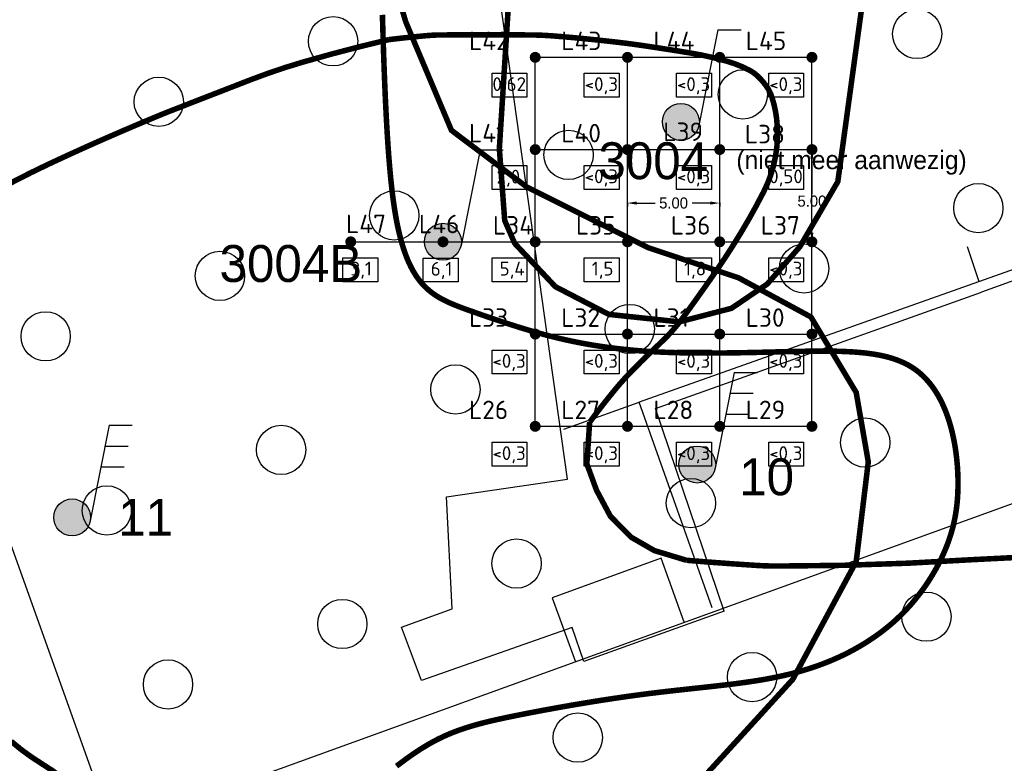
# Model space of a CAD drawing. Header units: millimetres. Extents: x 237058 to 239804, y 565701 to 567407.
# Tile 39 of 64: x 238033 to 238086, y 566512 to 566553. Entities that reach past the tile are written whole.
import ezdxf

# ---------------------------------------------------------------- set-up
doc = ezdxf.new("R2010")
doc.units = ezdxf.units.MM
for name, color, linetype in [('Bodemlucht PER', 7, 'CONTINUOUS'), ('BODEMLUCHTMETINGEN JAN 2015', 7, 'CONTINUOUS'), ('BODEMLUCHTMETINGEN MEI 2014_1', 7, 'CONTINUOUS'), ('Contouren 15-25 m-mv', 7, 'CONTINUOUS'), ('Contouren 5-15 m-mv', 7, 'CONTINUOUS'), ('Contouren GW 0-5 m-mv', 7, 'CONTINUOUS'), ('HANDBORINGEN', 7, 'CONTINUOUS'), ('PEILBUIZEN FEB 2015', 7, 'CONTINUOUS'), ('T4675650', 8, 'CONTINUOUS')]:
    doc.layers.add(name, color=color, linetype=linetype)
doc.styles.add('grondslag', font='isocpeur.ttf')
doc.styles.get("Standard").update_dxf_attribs({"font": 'tcb_isocp.shx'})
doc.styles.add('TAUW-ISOCP', font='tcb_isocp.shx')
doc.dimstyles.get("Standard").update_dxf_attribs({"dimtxt": 0.6, "dimasz": 0.5, "dimexe": 0.18, "dimexo": 0.0625, "dimgap": 0.09, "dimtad": 0, "dimtih": 1, "dimtoh": 1, "dimzin": 0, "dimdsep": 46, "dimtxsty": 'Standard', "dimcen": 0.09, "dimadec": 0, "dimazin": 0, "dimtfac": 1, "dimtofl": 0, "dimtmove": 0, "dimatfit": 3, "dimfxl": 1, "dimtolj": 1, "dimtzin": 0, "dimarcsym": 0})

# ---------------------------------------------------------------- blocks, each defined once
blk = doc.blocks.new('*D25')
at = {"layer": 'BODEMLUCHTMETINGEN JAN 2015', "color": 0, "lineweight": -2, "transparency": 16777216}
for p, q in [((238065.444, 566542.872), (238065.444, 566542.656)), ((238065.944, 566542.836), (238066.94, 566542.836)), ((238069.944, 566542.836), (238068.949, 566542.836)), ((238070.444, 566542.872), (238070.444, 566542.656))]:
    blk.add_line(p, q, dxfattribs=at)
at = {"layer": 'BODEMLUCHTMETINGEN JAN 2015', "color": 0, "transparency": 16777216}
for points in [[(238065.944, 566542.92), (238065.944, 566542.753), (238065.444, 566542.836)], [(238069.944, 566542.92), (238069.944, 566542.753), (238070.444, 566542.836)]]:
    blk.add_solid(points, dxfattribs=at)
at = {"layer": 'BODEMLUCHTMETINGEN JAN 2015', "color": 0, "transparency": 16777216, "insert": (238067.944, 566542.836), "char_height": 0.6, "attachment_point": 5}
blk.add_mtext('\\A1;5.00', dxfattribs=at)
blk = doc.blocks.new('*D26')
at = {"layer": 'BODEMLUCHTMETINGEN JAN 2015', "color": 0, "lineweight": -2, "transparency": 16777216}
for p, q in [((238075.507, 566545.739), (238075.624, 566545.739)), ((238075.444, 566545.239), (238075.444, 566543.329)), ((238075.444, 566541.239), (238075.444, 566542.549)), ((238075.507, 566540.739), (238075.624, 566540.739))]:
    blk.add_line(p, q, dxfattribs=at)
at = {"layer": 'BODEMLUCHTMETINGEN JAN 2015', "color": 0, "transparency": 16777216}
for points in [[(238075.361, 566545.239), (238075.528, 566545.239), (238075.444, 566545.739)], [(238075.361, 566541.239), (238075.528, 566541.239), (238075.444, 566540.739)]]:
    blk.add_solid(points, dxfattribs=at)
at = {"layer": 'BODEMLUCHTMETINGEN JAN 2015', "color": 0, "transparency": 16777216, "insert": (238075.444, 566542.939), "char_height": 0.6, "attachment_point": 5}
blk.add_mtext('\\A1;5.00', dxfattribs=at)

msp = doc.modelspace()

# ---------------------------------------------------------------- hatches: boundary and pattern name
at = {"layer": 'BODEMLUCHTMETINGEN JAN 2015'}
h = msp.add_hatch(color=1, dxfattribs=at)
h.dxf.hatch_style = 1
edge = h.paths.add_edge_path()
edge.add_arc((238060.446, 566550.735), 0.3, 0, 360)
h = msp.add_hatch(color=1, dxfattribs=at)
h.dxf.hatch_style = 1
edge = h.paths.add_edge_path()
edge.add_arc((238065.446, 566550.735), 0.3, 0, 360)
h = msp.add_hatch(color=1, dxfattribs=at)
h.dxf.hatch_style = 1
edge = h.paths.add_edge_path()
edge.add_arc((238070.446, 566550.735), 0.3, 0, 360)
h = msp.add_hatch(color=1, dxfattribs=at)
h.dxf.hatch_style = 1
edge = h.paths.add_edge_path()
edge.add_arc((238075.446, 566550.735), 0.3, 0, 360)
h = msp.add_hatch(color=1, dxfattribs=at)
h.dxf.hatch_style = 1
edge = h.paths.add_edge_path()
edge.add_arc((238060.446, 566545.735), 0.3, 0, 360)
h = msp.add_hatch(color=1, dxfattribs=at)
h.dxf.hatch_style = 1
edge = h.paths.add_edge_path()
edge.add_arc((238065.446, 566545.735), 0.3, 0, 360)
h = msp.add_hatch(color=1, dxfattribs=at)
h.dxf.hatch_style = 1
edge = h.paths.add_edge_path()
edge.add_arc((238070.446, 566545.735), 0.3, 0, 360)
h = msp.add_hatch(color=1, dxfattribs=at)
h.dxf.hatch_style = 1
edge = h.paths.add_edge_path()
edge.add_arc((238075.446, 566545.735), 0.3, 0, 360)
h = msp.add_hatch(color=1, dxfattribs=at)
h.dxf.hatch_style = 1
edge = h.paths.add_edge_path()
edge.add_arc((238050.446, 566540.735), 0.3, 0, 360)
h = msp.add_hatch(color=1, dxfattribs=at)
h.dxf.hatch_style = 1
edge = h.paths.add_edge_path()
edge.add_arc((238055.446, 566540.735), 0.3, 0, 360)
h = msp.add_hatch(color=1, dxfattribs=at)
h.dxf.hatch_style = 1
edge = h.paths.add_edge_path()
edge.add_arc((238060.446, 566540.735), 0.3, 0, 360)
h = msp.add_hatch(color=1, dxfattribs=at)
h.dxf.hatch_style = 1
edge = h.paths.add_edge_path()
edge.add_arc((238065.446, 566540.735), 0.3, 0, 360)
h = msp.add_hatch(color=1, dxfattribs=at)
h.dxf.hatch_style = 1
edge = h.paths.add_edge_path()
edge.add_arc((238070.446, 566540.735), 0.3, 0, 360)
h = msp.add_hatch(color=1, dxfattribs=at)
h.dxf.hatch_style = 1
edge = h.paths.add_edge_path()
edge.add_arc((238075.446, 566540.735), 0.3, 0, 360)
h = msp.add_hatch(color=1, dxfattribs=at)
h.dxf.hatch_style = 1
edge = h.paths.add_edge_path()
edge.add_arc((238060.446, 566535.735), 0.3, 0, 360)
h = msp.add_hatch(color=1, dxfattribs=at)
h.dxf.hatch_style = 1
edge = h.paths.add_edge_path()
edge.add_arc((238065.446, 566535.735), 0.3, 0, 360)
h = msp.add_hatch(color=1, dxfattribs=at)
h.dxf.hatch_style = 1
edge = h.paths.add_edge_path()
edge.add_arc((238070.446, 566535.735), 0.3, 0, 360)
h = msp.add_hatch(color=1, dxfattribs=at)
h.dxf.hatch_style = 1
edge = h.paths.add_edge_path()
edge.add_arc((238075.446, 566535.735), 0.3, 0, 360)
h = msp.add_hatch(color=1, dxfattribs=at)
h.dxf.hatch_style = 1
edge = h.paths.add_edge_path()
edge.add_arc((238060.446, 566530.735), 0.3, 0, 360)
h = msp.add_hatch(color=1, dxfattribs=at)
h.dxf.hatch_style = 1
edge = h.paths.add_edge_path()
edge.add_arc((238065.446, 566530.735), 0.3, 0, 360)
h = msp.add_hatch(color=1, dxfattribs=at)
h.dxf.hatch_style = 1
edge = h.paths.add_edge_path()
edge.add_arc((238070.446, 566530.735), 0.3, 0, 360)
h = msp.add_hatch(color=1, dxfattribs=at)
h.dxf.hatch_style = 1
edge = h.paths.add_edge_path()
edge.add_arc((238075.446, 566530.735), 0.3, 0, 360)
at = {"layer": 'BODEMLUCHTMETINGEN MEI 2014_1'}
h = msp.add_hatch(color=1, dxfattribs=at)
h.dxf.hatch_style = 1
edge = h.paths.add_edge_path()
edge.add_arc((238065.446, 566540.735), 0.3, 0, 360)
at = {"layer": 'PEILBUIZEN FEB 2015'}
h = msp.add_hatch(color=8, dxfattribs=at)
h.dxf.hatch_style = 1
edge = h.paths.add_edge_path()
edge.add_arc((238068.342, 566547.233), 1, 0, 360)
h = msp.add_hatch(color=256, dxfattribs=at)
h.dxf.hatch_style = 1
edge = h.paths.add_edge_path()
edge.add_arc((238055.444, 566540.739), 1, 0, 360)
h = msp.add_hatch(color=256, dxfattribs=at)
h.dxf.hatch_style = 1
edge = h.paths.add_edge_path()
edge.add_arc((238069.227, 566528.663), 1, 0, 360)
h = msp.add_hatch(color=256, dxfattribs=at)
h.dxf.hatch_style = 1
edge = h.paths.add_edge_path()
edge.add_arc((238035.344, 566525.801), 1, 0, 360)

# ---------------------------------------------------------------- linework, layer by layer
at = {"layer": 'Bodemlucht PER', "color": 18, "true_color": 0x000000}
for points in [[(238058.103, 566549.869), (238059.992, 566549.869), (238059.992, 566548.575), (238058.103, 566548.575)], [(238063.103, 566549.869), (238064.992, 566549.869), (238064.992, 566548.575), (238063.103, 566548.575)], [(238068.103, 566549.869), (238069.992, 566549.869), (238069.992, 566548.575), (238068.103, 566548.575)], [(238073.103, 566549.869), (238074.992, 566549.869), (238074.992, 566548.575), (238073.103, 566548.575)], [(238058.103, 566544.869), (238059.992, 566544.869), (238059.992, 566543.575), (238058.103, 566543.575)], [(238063.103, 566544.869), (238064.992, 566544.869), (238064.992, 566543.575), (238063.103, 566543.575)], [(238068.103, 566544.869), (238069.992, 566544.869), (238069.992, 566543.575), (238068.103, 566543.575)], [(238073.103, 566544.869), (238074.992, 566544.869), (238074.992, 566543.575), (238073.103, 566543.575)], [(238050.021, 566539.869), (238051.911, 566539.869), (238051.911, 566538.575), (238050.021, 566538.575)], [(238054.372, 566539.858), (238056.261, 566539.858), (238056.261, 566538.565), (238054.372, 566538.565)], [(238058.103, 566539.869), (238059.992, 566539.869), (238059.992, 566538.575), (238058.103, 566538.575)], [(238063.103, 566539.869), (238064.992, 566539.869), (238064.992, 566538.575), (238063.103, 566538.575)], [(238068.103, 566539.869), (238069.992, 566539.869), (238069.992, 566538.575), (238068.103, 566538.575)], [(238073.103, 566539.869), (238074.992, 566539.869), (238074.992, 566538.575), (238073.103, 566538.575)], [(238058.103, 566534.869), (238059.992, 566534.869), (238059.992, 566533.575), (238058.103, 566533.575)], [(238063.103, 566534.869), (238064.992, 566534.869), (238064.992, 566533.575), (238063.103, 566533.575)], [(238068.103, 566534.869), (238069.992, 566534.869), (238069.992, 566533.575), (238068.103, 566533.575)], [(238073.103, 566534.869), (238074.992, 566534.869), (238074.992, 566533.575), (238073.103, 566533.575)], [(238058.103, 566529.869), (238059.992, 566529.869), (238059.992, 566528.575), (238058.103, 566528.575)], [(238063.103, 566529.869), (238064.992, 566529.869), (238064.992, 566528.575), (238063.103, 566528.575)], [(238068.103, 566529.869), (238069.992, 566529.869), (238069.992, 566528.575), (238068.103, 566528.575)], [(238073.103, 566529.869), (238074.992, 566529.869), (238074.992, 566528.575), (238073.103, 566528.575)]]:
    msp.add_lwpolyline(points, close=True, dxfattribs=at)
at = {"layer": 'BODEMLUCHTMETINGEN JAN 2015'}
msp.add_line((238070.568, 566530.737), (238071.818, 566530.737), dxfattribs=at)
at = {"layer": 'BODEMLUCHTMETINGEN JAN 2015', "color": 18, "true_color": 0x000000, "flags": 128}
for points in [[(238060.444, 566550.739), (238075.444, 566550.739)], [(238060.444, 566530.739), (238060.444, 566550.739)], [(238065.444, 566530.739), (238065.444, 566550.739)], [(238070.444, 566530.739), (238070.444, 566550.739)], [(238075.444, 566530.739), (238075.444, 566550.739)], [(238060.444, 566545.739), (238075.444, 566545.739)], [(238058.999, 566540.739), (238075.444, 566540.739)], [(238060.444, 566535.739), (238075.444, 566535.739)], [(238060.444, 566530.739), (238075.444, 566530.739)]]:
    msp.add_lwpolyline(points, dxfattribs=at)
at = {"layer": 'BODEMLUCHTMETINGEN JAN 2015', "color": 30, "flags": 128}
for points in [[(238060.444, 566550.739), (238075.444, 566550.739)], [(238060.444, 566530.739), (238060.444, 566550.739)], [(238065.444, 566530.739), (238065.444, 566550.739)], [(238070.444, 566530.739), (238070.444, 566550.739)], [(238075.444, 566530.739), (238075.444, 566550.739)], [(238060.444, 566545.739), (238075.444, 566545.739)], [(238050.444, 566540.739), (238075.444, 566540.739)], [(238060.444, 566535.739), (238075.444, 566535.739)], [(238060.444, 566530.739), (238075.444, 566530.739)]]:
    msp.add_lwpolyline(points, dxfattribs=at)
at = {"layer": 'Contouren 15-25 m-mv', "color": 1, "const_width": 0.3, "flags": 128}
msp.add_lwpolyline([(238067.692, 566509.657), (238074.406, 566517.022), (238077.844, 566523.405), (238078.499, 566528.806), (238077.844, 566532.571), (238075.388, 566536.663), (238071.459, 566538.79), (238066.546, 566540.427), (238059.997, 566543.7), (238055.903, 566546.78), (238053.421, 566552.675), (238052.145, 566557.005), (238051.603, 566562.457), (238051.39, 566566.324), (238051.856, 566575.33), (238053.771, 566591.564), (238055.577, 566603.707), (238057.215, 566615.789), (238059.407, 566628.121)], dxfattribs=at)
at = {"layer": 'Contouren 5-15 m-mv', "color": 30, "true_color": 0xf8991e, "const_width": 0.3, "flags": 128}
msp.add_lwpolyline([(238080.799, 566572.743), (238076.847, 566543.995), (238074.791, 566540.472), (238073.028, 566538.453), (238071.082, 566537.132), (238068.255, 566536.398), (238064.437, 566536.802), (238061.536, 566538.306), (238059.334, 566540.649), (238058.792, 566541.889), (238058.501, 566545.786), (238059.939, 566568.579)], dxfattribs=at)
at = {"layer": 'Contouren 5-15 m-mv', "color": 1, "const_width": 0.3, "flags": 128}
msp.add_lwpolyline([(238052.927, 566512.317), (238052.99, 566512.365), (238053.054, 566512.414), (238053.117, 566512.462), (238053.181, 566512.51), (238053.244, 566512.557), (238053.307, 566512.604), (238053.37, 566512.65), (238053.433, 566512.696), (238053.497, 566512.742), (238053.559, 566512.787), (238053.622, 566512.832), (238053.685, 566512.876), (238053.748, 566512.92), (238053.811, 566512.963), (238053.874, 566513.006), (238053.936, 566513.048), (238053.999, 566513.09), (238054.062, 566513.131), (238054.124, 566513.172), (238054.187, 566513.213), (238054.249, 566513.253), (238054.312, 566513.292), (238054.374, 566513.331), (238054.437, 566513.369), (238054.5, 566513.407), (238054.562, 566513.444), (238054.625, 566513.481), (238054.687, 566513.517), (238054.75, 566513.553), (238054.813, 566513.588), (238054.875, 566513.623), (238054.938, 566513.657), (238055.001, 566513.69), (238055.064, 566513.723), (238055.127, 566513.756), (238055.19, 566513.787), (238055.253, 566513.819), (238055.316, 566513.849), (238055.379, 566513.88), (238055.443, 566513.909), (238055.506, 566513.939), (238055.57, 566513.968), (238055.634, 566513.996), (238055.698, 566514.024), (238055.762, 566514.051), (238055.826, 566514.078), (238055.891, 566514.105), (238055.956, 566514.131), (238056.021, 566514.157), (238056.087, 566514.182), (238056.152, 566514.207), (238056.218, 566514.232), (238056.284, 566514.256), (238056.351, 566514.28), (238056.418, 566514.303), (238056.485, 566514.326), (238056.553, 566514.349), (238056.621, 566514.372), (238056.689, 566514.394), (238056.758, 566514.416), (238056.827, 566514.438), (238056.896, 566514.459), (238056.966, 566514.48), (238057.036, 566514.501), (238057.107, 566514.522), (238057.178, 566514.542), (238057.25, 566514.562), (238057.322, 566514.582), (238057.395, 566514.602), (238057.468, 566514.622), (238057.542, 566514.641), (238057.616, 566514.66), (238057.691, 566514.679), (238057.766, 566514.698), (238057.842, 566514.717), (238057.919, 566514.736), (238057.996, 566514.754), (238058.073, 566514.773), (238058.152, 566514.791), (238058.231, 566514.809), (238058.31, 566514.827), (238058.391, 566514.845), (238058.472, 566514.863), (238058.553, 566514.881), (238058.636, 566514.899), (238058.719, 566514.917), (238058.803, 566514.935), (238058.887, 566514.953), (238058.972, 566514.971), (238059.058, 566514.989), (238059.145, 566515.006), (238059.233, 566515.024), (238059.321, 566515.042), (238059.41, 566515.06), (238059.501, 566515.078), (238059.591, 566515.096), (238059.683, 566515.115), (238059.776, 566515.133), (238059.869, 566515.151), (238059.963, 566515.17), (238060.058, 566515.188), (238060.154, 566515.207), (238060.251, 566515.225), (238060.348, 566515.244), (238060.446, 566515.263), (238060.544, 566515.281), (238060.644, 566515.3), (238060.744, 566515.319), (238060.844, 566515.338), (238060.946, 566515.357), (238061.048, 566515.376), (238061.15, 566515.394), (238061.253, 566515.413), (238061.357, 566515.432), (238061.461, 566515.451), (238061.566, 566515.47), (238061.671, 566515.489), (238061.777, 566515.508), (238061.883, 566515.527), (238061.99, 566515.546), (238062.097, 566515.564), (238062.205, 566515.583), (238062.313, 566515.602), (238062.421, 566515.621), (238062.53, 566515.639), (238062.639, 566515.658), (238062.749, 566515.677), (238062.859, 566515.695), (238062.969, 566515.714), (238063.079, 566515.732), (238063.19, 566515.75), (238063.301, 566515.769), (238063.413, 566515.787), (238063.524, 566515.805), (238063.636, 566515.823), (238063.748, 566515.841), (238063.86, 566515.859), (238063.972, 566515.876), (238064.085, 566515.894), (238064.197, 566515.911), (238064.31, 566515.929), (238064.423, 566515.946), (238064.536, 566515.963), (238064.649, 566515.98), (238064.762, 566515.997), (238064.875, 566516.014), (238064.988, 566516.03), (238065.101, 566516.047), (238065.214, 566516.063), (238065.327, 566516.079), (238065.44, 566516.095), (238065.553, 566516.111), (238065.665, 566516.127), (238065.778, 566516.142), (238065.891, 566516.158), (238066.003, 566516.173), (238066.116, 566516.188), (238066.228, 566516.203), (238066.34, 566516.217), (238066.451, 566516.231), (238066.563, 566516.246), (238066.674, 566516.26), (238066.785, 566516.273), (238066.896, 566516.287), (238067.007, 566516.3), (238067.117, 566516.314), (238067.227, 566516.327), (238067.337, 566516.34), (238067.447, 566516.353), (238067.556, 566516.365), (238067.665, 566516.378), (238067.774, 566516.39), (238067.883, 566516.402), (238067.991, 566516.415), (238068.099, 566516.427), (238068.206, 566516.439), (238068.314, 566516.45), (238068.42, 566516.462), (238068.527, 566516.474), (238068.633, 566516.485), (238068.739, 566516.497), (238068.845, 566516.508), (238068.95, 566516.52), (238069.055, 566516.531), (238069.16, 566516.543), (238069.264, 566516.554), (238069.368, 566516.565), (238069.471, 566516.576), (238069.574, 566516.588), (238069.677, 566516.599), (238069.779, 566516.61), (238069.881, 566516.621), (238069.983, 566516.633), (238070.084, 566516.644), (238070.185, 566516.655), (238070.285, 566516.667), (238070.385, 566516.678), (238070.484, 566516.689), (238070.583, 566516.701), (238070.682, 566516.712), (238070.78, 566516.724), (238070.877, 566516.736), (238070.974, 566516.747), (238071.071, 566516.759), (238071.167, 566516.771), (238071.263, 566516.783), (238071.358, 566516.795), (238071.453, 566516.808), (238071.547, 566516.82), (238071.641, 566516.833), (238071.734, 566516.845), (238071.826, 566516.858), (238071.919, 566516.871), (238072.01, 566516.884), (238072.101, 566516.897), (238072.192, 566516.911), (238072.282, 566516.924), (238072.371, 566516.938), (238072.46, 566516.952), (238072.548, 566516.966), (238072.636, 566516.981), (238072.723, 566516.995), (238072.81, 566517.01), (238072.896, 566517.025), (238072.981, 566517.04), (238073.066, 566517.056), (238073.15, 566517.072), (238073.234, 566517.087), (238073.317, 566517.104), (238073.4, 566517.12), (238073.481, 566517.137), (238073.563, 566517.154), (238073.644, 566517.171), (238073.724, 566517.188), (238073.804, 566517.206), (238073.883, 566517.223), (238073.962, 566517.241), (238074.04, 566517.26), (238074.117, 566517.278), (238074.194, 566517.297), (238074.271, 566517.316), (238074.347, 566517.335), (238074.423, 566517.354), (238074.498, 566517.374), (238074.572, 566517.394), (238074.646, 566517.414), (238074.72, 566517.434), (238074.793, 566517.454), (238074.866, 566517.475), (238074.938, 566517.496), (238075.01, 566517.517), (238075.081, 566517.539), (238075.152, 566517.561), (238075.222, 566517.582), (238075.292, 566517.605), (238075.362, 566517.627), (238075.431, 566517.649), (238075.5, 566517.672), (238075.568, 566517.695), (238075.636, 566517.719), (238075.703, 566517.742), (238075.77, 566517.766), (238075.837, 566517.79), (238075.903, 566517.814), (238075.969, 566517.838), (238076.035, 566517.863), (238076.1, 566517.888), (238076.165, 566517.913), (238076.229, 566517.938), (238076.293, 566517.964), (238076.357, 566517.989), (238076.42, 566518.015), (238076.483, 566518.042), (238076.546, 566518.068), (238076.608, 566518.095), (238076.67, 566518.122), (238076.732, 566518.149), (238076.793, 566518.176), (238076.854, 566518.204), (238076.915, 566518.232), (238076.975, 566518.26), (238077.036, 566518.288), (238077.095, 566518.316), (238077.155, 566518.345), (238077.214, 566518.374), (238077.273, 566518.403), (238077.332, 566518.432), (238077.39, 566518.462), (238077.449, 566518.492), (238077.507, 566518.522), (238077.564, 566518.552), (238077.622, 566518.583), (238077.679, 566518.614), (238077.736, 566518.644), (238077.792, 566518.676), (238077.849, 566518.707), (238077.905, 566518.739), (238077.961, 566518.771), (238078.016, 566518.803), (238078.072, 566518.835), (238078.127, 566518.868), (238078.182, 566518.9), (238078.236, 566518.933), (238078.291, 566518.967), (238078.345, 566519), (238078.398, 566519.034), (238078.452, 566519.068), (238078.505, 566519.102), (238078.558, 566519.136), (238078.611, 566519.171), (238078.663, 566519.206), (238078.716, 566519.241), (238078.768, 566519.276), (238078.819, 566519.312), (238078.871, 566519.348), (238078.922, 566519.384), (238078.973, 566519.42), (238079.023, 566519.456), (238079.074, 566519.493), (238079.124, 566519.53), (238079.174, 566519.567), (238079.223, 566519.604), (238079.273, 566519.642), (238079.322, 566519.68), (238079.37, 566519.718), (238079.419, 566519.756), (238079.467, 566519.795), (238079.515, 566519.834), (238079.563, 566519.873), (238079.61, 566519.912), (238079.658, 566519.951), (238079.705, 566519.991), (238079.751, 566520.031), (238079.798, 566520.071), (238079.844, 566520.111), (238079.89, 566520.152), (238079.935, 566520.193), (238079.981, 566520.234), (238080.026, 566520.275), (238080.071, 566520.317), (238080.115, 566520.359), (238080.159, 566520.401), (238080.203, 566520.443), (238080.247, 566520.486), (238080.291, 566520.528), (238080.334, 566520.571), (238080.377, 566520.614), (238080.42, 566520.658), (238080.462, 566520.702), (238080.504, 566520.745), (238080.546, 566520.79), (238080.588, 566520.834), (238080.629, 566520.879), (238080.67, 566520.923), (238080.711, 566520.969), (238080.752, 566521.014), (238080.792, 566521.059), (238080.832, 566521.105), (238080.872, 566521.151), (238080.911, 566521.197), (238080.95, 566521.244), (238080.989, 566521.29), (238081.028, 566521.337), (238081.066, 566521.384), (238081.104, 566521.431), (238081.142, 566521.478), (238081.18, 566521.526), (238081.217, 566521.573), (238081.254, 566521.621), (238081.29, 566521.669), (238081.327, 566521.717), (238081.363, 566521.765), (238081.399, 566521.814), (238081.434, 566521.862), (238081.469, 566521.911), (238081.504, 566521.96), (238081.539, 566522.009), (238081.573, 566522.058), (238081.607, 566522.107), (238081.641, 566522.157), (238081.674, 566522.206), (238081.707, 566522.256), (238081.74, 566522.305), (238081.772, 566522.355), (238081.804, 566522.405), (238081.836, 566522.455), (238081.868, 566522.505), (238081.899, 566522.555), (238081.93, 566522.605), (238081.96, 566522.656), (238081.991, 566522.706), (238082.02, 566522.757), (238082.05, 566522.807), (238082.079, 566522.858), (238082.108, 566522.908), (238082.137, 566522.959), (238082.165, 566523.01), (238082.193, 566523.06), (238082.221, 566523.111), (238082.248, 566523.162), (238082.275, 566523.213), (238082.302, 566523.264), (238082.328, 566523.315), (238082.354, 566523.366), (238082.38, 566523.417), (238082.405, 566523.467), (238082.43, 566523.518), (238082.455, 566523.569), (238082.479, 566523.62), (238082.503, 566523.671), (238082.527, 566523.722), (238082.55, 566523.773), (238082.573, 566523.824), (238082.596, 566523.875), (238082.618, 566523.925), (238082.64, 566523.976), (238082.661, 566524.027), (238082.682, 566524.078), (238082.703, 566524.128), (238082.724, 566524.179), (238082.744, 566524.23), (238082.764, 566524.28), (238082.783, 566524.331), (238082.802, 566524.381), (238082.821, 566524.432), (238082.839, 566524.482), (238082.857, 566524.533), (238082.875, 566524.583), (238082.892, 566524.634), (238082.909, 566524.685), (238082.926, 566524.735), (238082.942, 566524.786), (238082.959, 566524.836), (238082.974, 566524.887), (238082.99, 566524.938), (238083.005, 566524.989), (238083.019, 566525.039), (238083.034, 566525.09), (238083.048, 566525.141), (238083.062, 566525.192), (238083.075, 566525.243), (238083.088, 566525.294), (238083.101, 566525.345), (238083.113, 566525.397), (238083.125, 566525.448), (238083.137, 566525.499), (238083.149, 566525.551), (238083.16, 566525.602), (238083.171, 566525.654), (238083.181, 566525.706), (238083.192, 566525.757), (238083.202, 566525.809), (238083.211, 566525.862), (238083.221, 566525.914), (238083.23, 566525.966), (238083.238, 566526.018), (238083.247, 566526.071), (238083.255, 566526.124), (238083.263, 566526.176), (238083.27, 566526.229), (238083.277, 566526.283), (238083.284, 566526.336), (238083.291, 566526.389), (238083.297, 566526.443), (238083.303, 566526.496), (238083.309, 566526.55), (238083.314, 566526.604), (238083.319, 566526.659), (238083.324, 566526.713), (238083.329, 566526.768), (238083.333, 566526.822), (238083.337, 566526.877), (238083.341, 566526.933), (238083.344, 566526.988), (238083.347, 566527.043), (238083.35, 566527.099), (238083.352, 566527.155), (238083.355, 566527.211), (238083.357, 566527.268), (238083.358, 566527.325), (238083.36, 566527.381), (238083.361, 566527.439), (238083.362, 566527.496), (238083.363, 566527.553), (238083.363, 566527.611), (238083.363, 566527.669), (238083.363, 566527.727), (238083.362, 566527.785), (238083.361, 566527.844), (238083.36, 566527.902), (238083.359, 566527.961), (238083.357, 566528.02), (238083.355, 566528.079), (238083.353, 566528.138), (238083.351, 566528.197), (238083.348, 566528.256), (238083.345, 566528.316), (238083.342, 566528.375), (238083.338, 566528.435), (238083.334, 566528.495), (238083.33, 566528.554), (238083.325, 566528.614), (238083.32, 566528.674), (238083.315, 566528.734), (238083.31, 566528.794), (238083.304, 566528.854), (238083.298, 566528.914), (238083.292, 566528.974), (238083.286, 566529.033), (238083.279, 566529.093), (238083.272, 566529.153), (238083.264, 566529.213), (238083.256, 566529.273), (238083.248, 566529.333), (238083.24, 566529.393), (238083.231, 566529.452), (238083.222, 566529.512), (238083.213, 566529.572), (238083.204, 566529.631), (238083.194, 566529.69), (238083.184, 566529.75), (238083.173, 566529.809), (238083.162, 566529.868), (238083.151, 566529.927), (238083.14, 566529.986), (238083.128, 566530.044), (238083.116, 566530.103), (238083.104, 566530.161), (238083.091, 566530.219), (238083.078, 566530.277), (238083.065, 566530.335), (238083.052, 566530.393), (238083.038, 566530.45), (238083.024, 566530.508), (238083.009, 566530.565), (238082.994, 566530.621), (238082.979, 566530.678), (238082.964, 566530.734), (238082.948, 566530.79), (238082.932, 566530.846), (238082.916, 566530.902), (238082.899, 566530.957), (238082.882, 566531.012), (238082.865, 566531.067), (238082.847, 566531.121), (238082.829, 566531.175), (238082.811, 566531.229), (238082.792, 566531.283), (238082.773, 566531.336), (238082.754, 566531.389), (238082.734, 566531.441), (238082.714, 566531.494), (238082.694, 566531.545), (238082.674, 566531.597), (238082.653, 566531.648), (238082.632, 566531.699), (238082.61, 566531.75), (238082.588, 566531.8), (238082.566, 566531.85), (238082.543, 566531.9), (238082.521, 566531.949), (238082.497, 566531.998), (238082.474, 566532.046), (238082.45, 566532.094), (238082.426, 566532.142), (238082.401, 566532.189), (238082.377, 566532.236), (238082.351, 566532.283), (238082.326, 566532.329), (238082.3, 566532.375), (238082.274, 566532.421), (238082.247, 566532.466), (238082.221, 566532.51), (238082.193, 566532.555), (238082.166, 566532.599), (238082.138, 566532.642), (238082.11, 566532.685), (238082.081, 566532.728), (238082.052, 566532.77), (238082.023, 566532.812), (238081.994, 566532.853), (238081.964, 566532.894), (238081.934, 566532.935), (238081.903, 566532.975), (238081.872, 566533.015), (238081.841, 566533.054), (238081.809, 566533.093), (238081.777, 566533.131), (238081.745, 566533.169), (238081.712, 566533.207), (238081.679, 566533.244), (238081.646, 566533.28), (238081.612, 566533.316), (238081.578, 566533.352), (238081.544, 566533.387), (238081.509, 566533.422), (238081.474, 566533.456), (238081.439, 566533.49), (238081.403, 566533.523), (238081.367, 566533.555), (238081.33, 566533.588), (238081.294, 566533.62), (238081.256, 566533.651), (238081.219, 566533.682), (238081.181, 566533.712), (238081.143, 566533.742), (238081.104, 566533.771), (238081.065, 566533.799), (238081.026, 566533.828), (238080.986, 566533.855), (238080.946, 566533.883), (238080.906, 566533.909), (238080.865, 566533.935), (238080.824, 566533.961), (238080.782, 566533.986), (238080.741, 566534.011), (238080.698, 566534.035), (238080.656, 566534.059), (238080.613, 566534.082), (238080.57, 566534.105), (238080.526, 566534.127), (238080.482, 566534.149), (238080.438, 566534.171), (238080.393, 566534.192), (238080.348, 566534.212), (238080.302, 566534.232), (238080.256, 566534.252), (238080.21, 566534.271), (238080.164, 566534.29), (238080.117, 566534.308), (238080.069, 566534.326), (238080.022, 566534.344), (238079.973, 566534.361), (238079.925, 566534.378), (238079.876, 566534.394), (238079.827, 566534.41), (238079.777, 566534.425), (238079.727, 566534.44), (238079.677, 566534.455), (238079.626, 566534.47), (238079.575, 566534.484), (238079.524, 566534.497), (238079.472, 566534.511), (238079.419, 566534.523), (238079.367, 566534.536), (238079.314, 566534.548), (238079.26, 566534.56), (238079.207, 566534.572), (238079.152, 566534.583), (238079.098, 566534.594), (238079.043, 566534.604), (238078.987, 566534.614), (238078.932, 566534.624), (238078.875, 566534.634), (238078.819, 566534.643), (238078.762, 566534.652), (238078.705, 566534.661), (238078.647, 566534.669), (238078.589, 566534.677), (238078.53, 566534.685), (238078.471, 566534.693), (238078.412, 566534.7), (238078.352, 566534.707), (238078.292, 566534.714), (238078.232, 566534.72), (238078.171, 566534.726), (238078.11, 566534.732), (238078.048, 566534.738), (238077.986, 566534.743), (238077.923, 566534.748), (238077.861, 566534.753), (238077.797, 566534.758), (238077.733, 566534.763), (238077.669, 566534.767), (238077.605, 566534.771), (238077.54, 566534.775), (238077.475, 566534.778), (238077.409, 566534.782), (238077.343, 566534.785), (238077.276, 566534.788), (238077.209, 566534.791), (238077.142, 566534.794), (238077.074, 566534.796), (238077.006, 566534.798), (238076.937, 566534.8), (238076.868, 566534.802), (238076.799, 566534.804), (238076.729, 566534.805), (238076.659, 566534.807), (238076.589, 566534.808), (238076.518, 566534.809), (238076.446, 566534.81), (238076.374, 566534.811), (238076.302, 566534.811), (238076.23, 566534.812), (238076.157, 566534.812), (238076.083, 566534.812), (238076.01, 566534.812), (238075.935, 566534.812), (238075.861, 566534.812), (238075.786, 566534.812), (238075.711, 566534.811), (238075.635, 566534.811), (238075.559, 566534.81), (238075.482, 566534.809), (238075.405, 566534.809), (238075.328, 566534.808), (238075.25, 566534.807), (238075.172, 566534.805), (238075.093, 566534.804), (238075.014, 566534.803), (238074.935, 566534.801), (238074.855, 566534.8), (238074.775, 566534.798), (238074.695, 566534.797), (238074.614, 566534.795), (238074.532, 566534.793), (238074.451, 566534.792), (238074.368, 566534.79), (238074.286, 566534.788), (238074.203, 566534.786), (238074.12, 566534.784), (238074.036, 566534.782), (238073.952, 566534.78), (238073.867, 566534.778), (238073.783, 566534.775), (238073.697, 566534.773), (238073.612, 566534.771), (238073.526, 566534.769), (238073.439, 566534.767), (238073.352, 566534.764), (238073.265, 566534.762), (238073.177, 566534.76), (238073.089, 566534.758), (238073.001, 566534.756), (238072.912, 566534.753), (238072.823, 566534.751), (238072.733, 566534.749), (238072.643, 566534.747), (238072.553, 566534.745), (238072.462, 566534.743), (238072.371, 566534.741), (238072.28, 566534.739), (238072.189, 566534.737), (238072.097, 566534.735), (238072.004, 566534.733), (238071.912, 566534.731), (238071.819, 566534.729), (238071.726, 566534.727), (238071.633, 566534.725), (238071.539, 566534.724), (238071.446, 566534.722), (238071.352, 566534.721), (238071.258, 566534.719), (238071.163, 566534.718), (238071.069, 566534.716), (238070.974, 566534.715), (238070.88, 566534.714), (238070.785, 566534.713), (238070.69, 566534.712), (238070.594, 566534.711), (238070.499, 566534.71), (238070.404, 566534.709), (238070.308, 566534.709), (238070.213, 566534.708), (238070.117, 566534.708), (238070.021, 566534.707), (238069.926, 566534.707), (238069.83, 566534.707), (238069.734, 566534.707), (238069.639, 566534.707), (238069.543, 566534.707), (238069.447, 566534.708), (238069.351, 566534.708), (238069.256, 566534.709), (238069.16, 566534.71), (238069.065, 566534.711), (238068.969, 566534.712), (238068.874, 566534.713), (238068.779, 566534.714), (238068.683, 566534.716), (238068.588, 566534.717), (238068.494, 566534.719), (238068.399, 566534.721), (238068.304, 566534.723), (238068.21, 566534.726), (238068.115, 566534.728), (238068.021, 566534.731), (238067.927, 566534.733), (238067.834, 566534.736), (238067.74, 566534.74), (238067.647, 566534.743), (238067.554, 566534.747), (238067.461, 566534.75), (238067.369, 566534.754), (238067.277, 566534.758), (238067.185, 566534.763), (238067.093, 566534.767), (238067.002, 566534.772), (238066.911, 566534.777), (238066.821, 566534.782), (238066.73, 566534.787), (238066.641, 566534.793), (238066.551, 566534.799), (238066.462, 566534.805), (238066.373, 566534.811), (238066.284, 566534.817), (238066.196, 566534.824), (238066.108, 566534.831), (238066.02, 566534.838), (238065.933, 566534.845), (238065.846, 566534.853), (238065.759, 566534.86), (238065.672, 566534.868), (238065.586, 566534.876), (238065.5, 566534.885), (238065.414, 566534.893), (238065.329, 566534.902), (238065.244, 566534.911), (238065.159, 566534.92), (238065.075, 566534.929), (238064.991, 566534.939), (238064.907, 566534.949), (238064.823, 566534.959), (238064.739, 566534.969), (238064.656, 566534.979), (238064.573, 566534.99), (238064.491, 566535.001), (238064.408, 566535.012), (238064.326, 566535.023), (238064.244, 566535.035), (238064.162, 566535.046), (238064.081, 566535.058), (238064, 566535.07), (238063.919, 566535.082), (238063.838, 566535.095), (238063.757, 566535.107), (238063.677, 566535.12), (238063.597, 566535.133), (238063.517, 566535.147), (238063.437, 566535.16), (238063.358, 566535.174), (238063.279, 566535.188), (238063.2, 566535.202), (238063.121, 566535.216), (238063.042, 566535.231), (238062.964, 566535.245), (238062.885, 566535.26), (238062.807, 566535.275), (238062.729, 566535.291), (238062.652, 566535.306), (238062.574, 566535.322), (238062.497, 566535.338), (238062.42, 566535.354), (238062.343, 566535.37), (238062.266, 566535.387), (238062.189, 566535.403), (238062.112, 566535.42), (238062.036, 566535.437), (238061.96, 566535.455), (238061.884, 566535.472), (238061.808, 566535.49), (238061.732, 566535.508), (238061.656, 566535.526), (238061.581, 566535.544), (238061.506, 566535.562), (238061.43, 566535.581), (238061.355, 566535.6), (238061.28, 566535.619), (238061.206, 566535.638), (238061.131, 566535.658), (238061.057, 566535.677), (238060.983, 566535.697), (238060.909, 566535.717), (238060.835, 566535.736), (238060.761, 566535.757), (238060.688, 566535.777), (238060.615, 566535.797), (238060.542, 566535.818), (238060.469, 566535.838), (238060.397, 566535.859), (238060.324, 566535.88), (238060.252, 566535.9), (238060.181, 566535.921), (238060.109, 566535.942), (238060.038, 566535.963), (238059.967, 566535.985), (238059.896, 566536.006), (238059.826, 566536.027), (238059.756, 566536.049), (238059.686, 566536.07), (238059.616, 566536.091), (238059.547, 566536.113), (238059.478, 566536.134), (238059.409, 566536.156), (238059.341, 566536.178), (238059.273, 566536.199), (238059.205, 566536.221), (238059.138, 566536.242), (238059.071, 566536.264), (238059.005, 566536.285), (238058.938, 566536.307), (238058.872, 566536.329), (238058.807, 566536.35), (238058.742, 566536.372), (238058.677, 566536.393), (238058.613, 566536.414), (238058.549, 566536.436), (238058.485, 566536.457), (238058.422, 566536.478), (238058.359, 566536.499), (238058.297, 566536.52), (238058.235, 566536.541), (238058.173, 566536.562), (238058.112, 566536.583), (238058.052, 566536.604), (238057.991, 566536.625), (238057.932, 566536.645), (238057.872, 566536.666), (238057.813, 566536.686), (238057.755, 566536.706), (238057.697, 566536.726), (238057.64, 566536.746), (238057.583, 566536.766), (238057.526, 566536.785), (238057.471, 566536.805), (238057.415, 566536.824), (238057.36, 566536.843), (238057.306, 566536.862), (238057.252, 566536.881), (238057.198, 566536.9), (238057.146, 566536.918), (238057.093, 566536.937), (238057.041, 566536.955), (238056.99, 566536.973), (238056.939, 566536.991), (238056.889, 566537.009), (238056.839, 566537.027), (238056.789, 566537.044), (238056.74, 566537.062), (238056.691, 566537.079), (238056.643, 566537.097), (238056.596, 566537.114), (238056.549, 566537.132), (238056.502, 566537.149), (238056.456, 566537.166), (238056.41, 566537.184), (238056.364, 566537.201), (238056.319, 566537.218), (238056.275, 566537.235), (238056.231, 566537.253), (238056.187, 566537.27), (238056.144, 566537.287), (238056.101, 566537.304), (238056.058, 566537.322), (238056.016, 566537.339), (238055.974, 566537.357), (238055.933, 566537.374), (238055.892, 566537.392), (238055.852, 566537.409), (238055.812, 566537.427), (238055.772, 566537.445), (238055.733, 566537.463), (238055.694, 566537.481), (238055.655, 566537.499), (238055.617, 566537.518), (238055.579, 566537.536), (238055.541, 566537.555), (238055.504, 566537.573), (238055.467, 566537.592), (238055.431, 566537.611), (238055.394, 566537.631), (238055.359, 566537.65), (238055.323, 566537.67), (238055.288, 566537.689), (238055.253, 566537.709), (238055.218, 566537.73), (238055.184, 566537.75), (238055.15, 566537.771), (238055.116, 566537.792), (238055.083, 566537.813), (238055.05, 566537.834), (238055.017, 566537.856), (238054.985, 566537.878), (238054.953, 566537.9), (238054.921, 566537.923), (238054.889, 566537.946), (238054.858, 566537.969), (238054.827, 566537.992), (238054.796, 566538.016), (238054.765, 566538.04), (238054.735, 566538.065), (238054.705, 566538.089), (238054.675, 566538.115), (238054.645, 566538.14), (238054.616, 566538.166), (238054.587, 566538.192), (238054.558, 566538.219), (238054.529, 566538.246), (238054.501, 566538.273), (238054.473, 566538.301), (238054.445, 566538.329), (238054.417, 566538.357), (238054.39, 566538.386), (238054.363, 566538.415), (238054.336, 566538.445), (238054.309, 566538.475), (238054.283, 566538.505), (238054.256, 566538.536), (238054.23, 566538.568), (238054.204, 566538.599), (238054.179, 566538.632), (238054.153, 566538.664), (238054.128, 566538.697), (238054.103, 566538.731), (238054.079, 566538.765), (238054.054, 566538.799), (238054.03, 566538.834), (238054.006, 566538.869), (238053.982, 566538.905), (238053.958, 566538.941), (238053.935, 566538.978), (238053.912, 566539.015), (238053.889, 566539.053), (238053.866, 566539.091), (238053.843, 566539.129), (238053.821, 566539.168), (238053.799, 566539.208), (238053.777, 566539.248), (238053.755, 566539.289), (238053.733, 566539.33), (238053.712, 566539.372), (238053.691, 566539.414), (238053.67, 566539.457), (238053.649, 566539.5), (238053.628, 566539.544), (238053.608, 566539.588), (238053.587, 566539.633), (238053.567, 566539.678), (238053.547, 566539.724), (238053.528, 566539.771), (238053.508, 566539.818), (238053.489, 566539.865), (238053.47, 566539.913), (238053.451, 566539.962), (238053.432, 566540.012), (238053.413, 566540.061), (238053.395, 566540.112), (238053.377, 566540.163), (238053.359, 566540.215), (238053.341, 566540.267), (238053.323, 566540.32), (238053.305, 566540.374), (238053.288, 566540.428), (238053.271, 566540.482), (238053.254, 566540.538), (238053.237, 566540.594), (238053.22, 566540.651), (238053.203, 566540.708), (238053.187, 566540.766), (238053.171, 566540.824), (238053.155, 566540.884), (238053.139, 566540.944), (238053.123, 566541.005), (238053.107, 566541.066), (238053.092, 566541.129), (238053.076, 566541.192), (238053.061, 566541.256), (238053.046, 566541.321), (238053.031, 566541.386), (238053.017, 566541.453), (238053.002, 566541.52), (238052.988, 566541.588), (238052.973, 566541.657), (238052.959, 566541.727), (238052.945, 566541.798), (238052.931, 566541.87), (238052.918, 566541.943), (238052.904, 566542.017), (238052.891, 566542.091), (238052.877, 566542.167), (238052.864, 566542.244), (238052.851, 566542.322), (238052.838, 566542.401), (238052.826, 566542.481), (238052.813, 566542.562), (238052.801, 566542.644), (238052.788, 566542.727), (238052.776, 566542.812), (238052.764, 566542.897), (238052.752, 566542.984), (238052.74, 566543.072), (238052.728, 566543.161), (238052.717, 566543.251), (238052.705, 566543.343), (238052.694, 566543.435), (238052.683, 566543.529), (238052.672, 566543.625), (238052.661, 566543.721), (238052.65, 566543.819), (238052.639, 566543.918), (238052.629, 566544.019), (238052.618, 566544.121), (238052.608, 566544.224), (238052.598, 566544.329), (238052.588, 566544.435), (238052.578, 566544.543), (238052.568, 566544.651), (238052.558, 566544.762), (238052.548, 566544.874), (238052.539, 566544.987), (238052.529, 566545.102), (238052.52, 566545.218), (238052.511, 566545.336), (238052.501, 566545.455), (238052.492, 566545.576), (238052.483, 566545.699), (238052.475, 566545.823), (238052.466, 566545.949), (238052.457, 566546.076), (238052.449, 566546.205), (238052.44, 566546.336), (238052.432, 566546.468), (238052.424, 566546.601), (238052.416, 566546.736), (238052.407, 566546.873), (238052.4, 566547.011), (238052.392, 566547.15), (238052.384, 566547.291), (238052.376, 566547.433), (238052.369, 566547.576), (238052.361, 566547.72), (238052.354, 566547.866), (238052.347, 566548.012), (238052.339, 566548.16), (238052.332, 566548.308), (238052.325, 566548.458), (238052.318, 566548.608), (238052.312, 566548.76), (238052.305, 566548.912), (238052.298, 566549.065), (238052.292, 566549.219), (238052.285, 566549.374), (238052.279, 566549.529), (238052.273, 566549.685), (238052.267, 566549.842), (238052.261, 566549.999), (238052.255, 566550.157), (238052.249, 566550.315), (238052.243, 566550.473), (238052.237, 566550.632), (238052.232, 566550.792), (238052.226, 566550.952), (238052.221, 566551.112), (238052.216, 566551.272), (238052.21, 566551.432), (238052.205, 566551.593), (238052.2, 566551.754), (238052.195, 566551.915), (238052.191, 566552.075), (238052.186, 566552.236), (238052.181, 566552.397), (238052.177, 566552.558), (238052.172, 566552.718), (238052.168, 566552.879), (238052.163, 566553.039)], dxfattribs=at)
at = {"layer": 'Contouren GW 0-5 m-mv', "color": 1, "flags": 128}
for points in [[(238031.249, 566543.513, 0.3, 0.3, -0.015483), (238034.092, 566544.957, 0.3, 0.3, -0.006139), (238036.996, 566546.277, 0.3, 0.3, -0.005785), (238040.11, 566547.604, 0.3, 0.3, -0.004822), (238040.676, 566547.831, 0.3, 0.3, -0.000628), (238045.044, 566549.528, 0.3, 0.3, -0.021746), (238047.84, 566550.473, 0.3, 0.3, -0.013304), (238052.506, 566551.694, 0.3, 0.3, 0), (238052.506, 566551.694, 0.3, 0.3, -0.00776), (238054.54, 566551.909, 0.3, 0.3, -0.020444), (238055.316, 566551.947, 0.3, 0.3, -0.003925), (238060.231, 566551.947, 0.3, 0.3, -0.017224), (238061.35, 566551.9, 0.3, 0.3, -0.005275), (238063.077, 566551.749, 0.3, 0.3, -0.004771), (238064.983, 566551.544, 0.3, 0.3, -0.007561), (238066.273, 566551.373, 0.3, 0.3, -0.003806), (238068.829, 566550.975, 0.3, 0.3, -0.029725), (238070.849, 566550.52, 0.3, 0.3, -0.048345), (238072.034, 566550.049, 0.3, 0.3, -0.067813), (238072.478, 566549.74, 0.3, 0.3, -0.050311), (238072.96, 566549.195, 0.3, 0.3, -0.078841), (238073.279, 566548.564, 0.3, 0.3, -0.047235), (238073.53, 566547.415, 0.3, 0.3, -0.074601), (238073.473, 566545.375, 0.3, 0.3, -0.074148), (238072.818, 566543.428, 0.3, 0.3, -0.016952), (238071.625, 566541.28, 0.3, 0.3, -0.016486), (238070.254, 566539.157, 0.3, 0.3, -0.005614), (238068.5, 566536.689, 0.3, 0.3, -0.020061), (238067.974, 566536.025, 0.3, 0.3, -0.026864), (238067.31, 566535.33, 0.3, 0.3, 0.010916), (238065.624, 566533.675, 0.3, 0.3, 0.021383), (238064.755, 566532.705, 0.3, 0.3, 0.012603), (238063.396, 566530.963, 0, 0, 0)], [(238068.644, 566523.475, 0.3, 0.3, 0.004827), (238072.416, 566523.199, 0.3, 0.3, 0.015814), (238073.57, 566523.162, 0.3, 0.3, 0.016427), (238084.171, 566523.51, 0.3, 0.3, -0.022769), (238091.824, 566523.663, 0.3, 0.3, -0.016284), (238095.787, 566523.433, 0.3, 0.3, -0.037296), (238097.499, 566523.147, 0.3, 0.3, -0.054209), (238098.794, 566522.677, 0.3, 0.3, -0.032773), (238100.767, 566521.543, 0.3, 0.3, -0.034745), (238102.647, 566520.093, 0.3, 0.3, -0.033439), (238104.378, 566518.335, 0.3, 0.3, -0.038998), (238106.184, 566515.873, 0.3, 0.3, -0.019845), (238109.137, 566510.658, 0.3, 0.3, -0.021895)], [(238035.363, 566511.234, 0.3, 0.3, 0.041496), (238033.696, 566512.451, 0.3, 0.3, -0.041654), (238032.037, 566513.664, 0.3, 0.3, -0.004862)]]:
    msp.add_lwpolyline(points, format="xyseb", dxfattribs=at)
at = {"layer": 'Contouren GW 0-5 m-mv', "color": 1, "const_width": 0.3, "flags": 128}
msp.add_lwpolyline([(238063.396, 566530.963), (238063.244, 566528.699), (238063.766, 566527.276), (238064.526, 566525.853), (238065.665, 566524.714), (238066.899, 566524.003), (238068.644, 566523.475)], dxfattribs=at)
at = {"layer": 'HANDBORINGEN', "color": 7}
for centre in [(238081.148, 566552), (238049.489, 566551.603), (238071.7, 566548.723), (238040.041, 566548.325), (238062.253, 566545.446), (238052.805, 566542.168), (238084.464, 566542.566), (238043.357, 566538.891), (238075.016, 566539.289), (238065.569, 566536.011), (238033.909, 566535.614), (238056.121, 566532.734), (238078.332, 566529.854), (238046.673, 566529.457), (238037.225, 566526.179), (238068.884, 566526.577), (238059.437, 566523.3), (238081.648, 566520.42), (238049.989, 566520.022), (238072.2, 566517.143), (238040.541, 566516.745), (238062.753, 566513.865)]:
    msp.add_circle(centre, 1.336, dxfattribs=at)
at = {"layer": 'PEILBUIZEN FEB 2015', "color": 8}
for q in [(238069.323, 566547.039), (238071.602, 566552.224)]:
    msp.add_line((238070.352, 566552.224), q, dxfattribs=at)
at = {"layer": 'PEILBUIZEN FEB 2015'}
for p, q in [((238057.454, 566545.73), (238056.425, 566540.545)), ((238057.454, 566545.73), (238058.704, 566545.73)), ((238071.237, 566533.654), (238070.208, 566528.468)), ((238071.237, 566533.654), (238072.487, 566533.654)), ((238071.013, 566532.527), (238072.263, 566532.527)), ((238070.795, 566531.4), (238072.045, 566531.4)), ((238037.354, 566530.792), (238036.325, 566525.606)), ((238037.354, 566530.792), (238038.604, 566530.792)), ((238037.13, 566529.665), (238038.38, 566529.665)), ((238036.912, 566528.538), (238038.162, 566528.538))]:
    msp.add_line(p, q, dxfattribs=at)
at = {"layer": 'PEILBUIZEN FEB 2015', "color": 8}
msp.add_circle((238068.342, 566547.233), 1, dxfattribs=at)
at = {"layer": 'PEILBUIZEN FEB 2015'}
for centre in [(238055.444, 566540.739), (238069.227, 566528.663), (238035.344, 566525.801)]:
    msp.add_circle(centre, 1, dxfattribs=at)
at = {"layer": 'T4675650'}
for p, q in [((238062.187, 566527.866), (238057.999, 566557.816)), ((238062.187, 566527.866), (238057.999, 566557.816)), ((238050.578, 566472.51), (238021.848, 566552.747)), ((238050.578, 566472.51), (238021.848, 566552.747)), ((238100.183, 566543.594), (238084.628, 566538.006)), ((238100.183, 566543.594), (238084.628, 566538.006)), ((238084.504, 566538.562), (238083.872, 566540.459)), ((238066.961, 566531.701), (238084.628, 566538.006)), ((238066.961, 566531.701), (238084.628, 566538.006)), ((238061.996, 566530.587), (238066.082, 566532.037)), ((238070.037, 566520.894), (238066.082, 566532.037)), ((238070.69, 566520.72), (238066.961, 566531.701)), ((238070.69, 566520.72), (238066.961, 566531.701)), ((238055.634, 566526.913), (238062.187, 566527.866)), ((238055.634, 566526.913), (238062.187, 566527.866)), ((238055.95, 566520.849), (238055.634, 566526.913)), ((238067.272, 566523.586), (238061.365, 566521.449)), ((238068.528, 566520.115), (238067.272, 566523.586)), ((238061.365, 566521.449), (238062.622, 566517.974)), ((238053.205, 566519.847), (238055.95, 566520.849)), ((238070.69, 566520.72), (238063.089, 566517.998)), ((238070.69, 566520.72), (238063.089, 566517.998)), ((238054.279, 566516.961), (238053.205, 566519.847)), ((238054.279, 566516.961), (238053.205, 566519.847)), ((238062.444, 566519.828), (238054.279, 566516.961)), ((238062.444, 566519.828), (238054.279, 566516.961)), ((238063.089, 566517.998), (238062.444, 566519.828)), ((238063.089, 566517.998), (238062.444, 566519.828))]:
    msp.add_line(p, q, dxfattribs=at)
for points in [[(238104.184, 566533.014), (238100.633, 566544.3), (238066.082, 566532.037)], [(238012.377, 566499.791), (238104.184, 566533.014), (238106.904, 566480.179)]]:
    msp.add_lwpolyline(points, dxfattribs=at)

# ---------------------------------------------------------------- texts
at = {"layer": 'Bodemlucht PER', "color": 7, "style": 'grondslag'}
for s, p in [('0,62', (238058.125, 566548.908)), ('<0,3', (238063.125, 566548.908)), ('<0,3', (238068.125, 566548.908)), ('<0,3', (238073.125, 566548.908)), ('2,0', (238058.35, 566543.895)), ('<0,3', (238063.125, 566543.908)), ('<0,3', (238068.125, 566543.908)), ('0,50', (238073.125, 566543.908)), ('3,1', (238050.432, 566538.909)), ('6,1', (238054.782, 566538.899)), ('5,4', (238058.513, 566538.909)), ('1,5', (238063.513, 566538.909)), ('1,8', (238068.513, 566538.909)), ('<0,3', (238073.125, 566538.908)), ('<0,3', (238058.125, 566533.908)), ('<0,3', (238063.125, 566533.908)), ('<0,3', (238068.125, 566533.908)), ('<0,3', (238073.125, 566533.908)), ('<0,3', (238058.125, 566528.908)), ('<0,3', (238063.125, 566528.908)), ('<0,3', (238068.125, 566528.908)), ('<0,3', (238073.125, 566528.908))]:
    msp.add_text(s, height=0.7484, dxfattribs=at).set_placement(p)
at = {"layer": 'BODEMLUCHTMETINGEN JAN 2015', "color": 18, "true_color": 0x000000, "char_height": 1, "attachment_point": 1, "style": 'grondslag'}
for s, insert in [('L42', (238056.853, 566552.128)), ('L42', (238056.853, 566552.128)), ('L43', (238061.853, 566552.128)), ('L43', (238061.853, 566552.128)), ('L44', (238066.853, 566552.128)), ('L44', (238066.853, 566552.128)), ('L45', (238071.853, 566552.128)), ('L45', (238071.853, 566552.128)), ('L39', (238067.385, 566547.202)), ('L41', (238056.853, 566547.128)), ('L41', (238056.853, 566547.128)), ('L40', (238061.853, 566547.128)), ('L40', (238061.853, 566547.128)), ('L38', (238071.808, 566547.075)), ('L47', (238050.187, 566542.207)), ('L46', (238054.14, 566542.201)), ('L34', (238058.153, 566542.128)), ('L35', (238062.65, 566542.128)), ('L36', (238067.797, 566542.128)), ('L36', (238067.797, 566542.128)), ('L37', (238072.669, 566542.128)), ('L37', (238072.669, 566542.128)), ('L33', (238056.853, 566537.128)), ('L33', (238056.853, 566537.128)), ('L32', (238061.853, 566537.128)), ('L32', (238061.853, 566537.128)), ('L31', (238066.853, 566537.128)), ('L31', (238066.853, 566537.128)), ('L30', (238071.853, 566537.128)), ('L30', (238071.853, 566537.128)), ('L26', (238056.853, 566532.128)), ('L26', (238056.853, 566532.128)), ('L27', (238061.853, 566532.128)), ('L27', (238061.853, 566532.128)), ('L28', (238066.853, 566532.128)), ('L28', (238066.853, 566532.128)), ('L29', (238071.853, 566532.128)), ('L29', (238071.853, 566532.128))]:
    msp.add_mtext_dynamic_manual_height_columns(s, width=3.59142, gutter_width=5, heights=[0], dxfattribs=dict(at, insert=insert))
at = {"layer": 'PEILBUIZEN FEB 2015', "color": 18, "true_color": 0x000000, "insert": (238071.348, 566545.674), "char_height": 1, "attachment_point": 1, "style": 'TAUW-ISOCP'}
msp.add_mtext_dynamic_manual_height_columns('{\\C8;(niet meer aanwezig)}', width=16.96527, gutter_width=5, heights=[0], dxfattribs=at)
at = {"layer": 'PEILBUIZEN FEB 2015', "color": 8}
msp.add_attdef('3004', (238063.868, 566544.13), '', height=2, dxfattribs=at)
at = {"layer": 'PEILBUIZEN FEB 2015'}
for tag, p in [('3004B', (238043.333, 566538.56)), ('10', (238071.5, 566527)), ('11', (238037.844, 566524.801))]:
    msp.add_attdef(tag, p, '', height=2, dxfattribs=at)

# ---------------------------------------------------------------- dimensions: what is measured, and where the dimension line sits
at = {"layer": 'BODEMLUCHTMETINGEN JAN 2015', "color": 18, "true_color": 0x000000}
dim = msp.add_linear_dim(base=(238075.444, 566540.739), p1=(238075.444, 566545.739), p2=(238075.444, 566540.739), angle=270, dimstyle='Standard', dxfattribs=at)
dim.commit()
dim.dimension.update_dxf_attribs({"geometry": '*D26', "text_midpoint": (238075.444, 566542.939), "dimtype": 161})
dim = msp.add_aligned_dim(p1=(238065.444, 566542.934), p2=(238070.444, 566542.934), distance=-0.098, dimstyle='Standard', dxfattribs=at)
dim.commit()
dim.dimension.update_dxf_attribs({"geometry": '*D25', "text_midpoint": (238067.944, 566542.836)})

doc.saveas('drawing.dxf')
